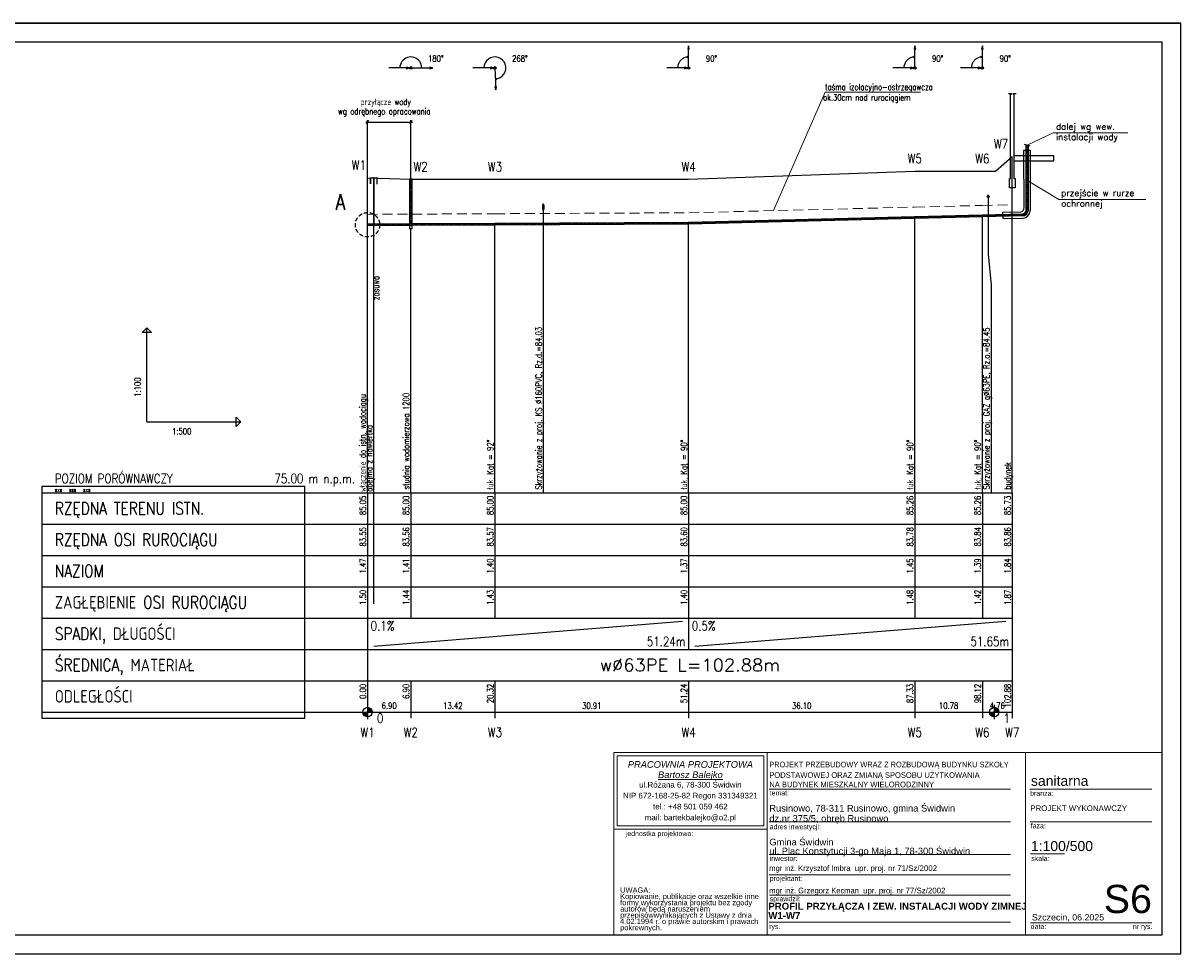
# Model space of a CAD drawing. Extents: x -2340 to 12549, y -755 to 9303.
# Tile 1 of 8: x -121 to 3574, y -755 to 2215. Entities that reach past the tile are written whole.
import ezdxf
from ezdxf.enums import TextEntityAlignment as Align

# ---------------------------------------------------------------- set-up
doc = ezdxf.new("R2010")
doc.units = 0
doc.header["$LTSCALE"] = 0.1
doc.header["$MEASUREMENT"] = 0
for name, pattern in [('CENTER', [50.8, 31.75, -6.35, 6.35, -6.35]), ('DASHED2', [9.525, 6.35, -3.175]), ('HIDDEN', [9.525, 6.35, -3.175])]:
    doc.linetypes.add(name, pattern=pattern)
doc.layers.get('0').update_dxf_attribs({"linetype": 'CONTINUOUS'})
for name, color, linetype in [('_TABELA', 7, 'CONTINUOUS'), ('BUDYNKI', 7, 'CONTINUOUS'), ('LICZBY', 7, 'CONTINUOUS'), ('LINIE_ODN', 7, 'CONTINUOUS'), ('LINIE_OPISOWE', 7, 'CONTINUOUS'), ('LINIE_TABELI', 7, 'CONTINUOUS'), ('ODCINKI', 2, 'CONTINUOUS'), ('OPIS_KOL', 1, 'CONTINUOUS'), ('OPIS_PZ', 7, 'CONTINUOUS'), ('OSIE', 7, 'CENTER'), ('TER_ISTN', 8, 'CONTINUOUS'), ('UZBR_PODZ', 7, 'CONTINUOUS'), ('WEZLY', 2, 'CONTINUOUS'), ('WYMIARY', 7, 'CONTINUOUS')]:
    doc.layers.add(name, color=color, linetype=linetype)
for name, color, linetype, lineweight in [('ARCH TABELA_Nr_Pióra__1', 7, 'CONTINUOUS', 25), ('ARCH TABELA_Nr_Pióra__21', 7, 'CONTINUOUS', 9), ('ARCH TABELA_Nr_Pióra__7', 7, 'CONTINUOUS', 13)]:
    doc.layers.add(name, color=color, linetype=linetype, lineweight=lineweight)
doc.styles.add('GENERATED_STYLE_10', font='ariali.ttf')
doc.styles.add('GENERATED_STYLE_11', font='arialbd.ttf')
doc.styles.add('GENERATED_STYLE_7', font='txt')
doc.styles.add('GENERATED_STYLE_9', font='arial.ttf')
doc.styles.add('MtXpl_romans_shx', font='romans.shx', dxfattribs={"height": 0.2})
doc.styles.add('STYL1', font='SIMPLEX.SHX', dxfattribs={"width": 0.8})
doc.styles.add('STYL10', font='SIMPLEX.SHX', dxfattribs={"width": 0.8})
doc.styles.add('STYL13', font='SIMPLEX.SHX', dxfattribs={"width": 0.8})
doc.styles.add('STYL15', font='SIMPLEX.SHX', dxfattribs={"width": 0.8})
doc.styles.add('STYL18', font='SIMPLEX.SHX', dxfattribs={"width": 0.8})
doc.styles.add('STYL2', font='SIMPLEX.SHX', dxfattribs={"width": 0.8})
doc.styles.add('STYL28', font='SIMPLEX.SHX', dxfattribs={"width": 0.8})
doc.styles.add('STYL3', font='SIMPLEX.SHX', dxfattribs={"width": 0.8})
doc.styles.add('STYL4', font='SIMPLEX.SHX', dxfattribs={"width": 0.8})
doc.styles.add('STYL5', font='SIMPLEX.SHX', dxfattribs={"width": 0.8})
doc.styles.add('STYL6', font='SIMPLEX.SHX', dxfattribs={"width": 0.8})
doc.styles.add('STYL7', font='SIMPLEX.SHX', dxfattribs={"width": 0.8})
doc.styles.add('STYL8', font='SIMPLEX.SHX', dxfattribs={"width": 0.8})

msp = doc.modelspace()

# ---------------------------------------------------------------- linework, layer by layer
for p, q in [((3073.35789, 1625.88032), (3072.96986, 1809.95838)), ((3072.96986, 1809.95838), (3092.96986, 1809.95838)), ((3092.96986, 1809.95838), (3092.46986, 1615.94321)), ((3006.14798, 1612.12288), (3063.4451, 1612.9746)), ((3006.50924, 1592.24593), (3006.14798, 1612.12288)), ((3006.50924, 1592.24593), (3070.26322, 1593.19362))]:
    msp.add_line(p, q)
at = {"layer": '_TABELA', "color": 7}
msp.add_lwpolyline([(-626.11834, 2215.29995), (3573.88166, 2215.29995), (-626.11834, 2215.29995), (-626.11834, -754.70005), (3573.88166, -754.70005), (3573.88166, 2215.29995)], dxfattribs=at)
msp.add_lwpolyline([(3513.88166, 2154.29995), (-376.11834, 2154.29995), (-376.11834, -693.70005), (3513.88166, -693.70005)], close=True, dxfattribs=at)
at = {"layer": 'ARCH TABELA_Nr_Pióra__21', "linetype": 'Continuous'}
for p, q in [((1763.88166, -112.58303), (2253.24337, -112.58303)), ((1763.88166, -693.70005), (1763.88166, -112.58303)), ((1763.88166, -112.58303), (3513.88166, -112.58303)), ((1774.51996, -346.62558), (1774.51996, -123.22133)), ((1774.51996, -123.22133), (2242.60507, -123.22133)), ((2242.60507, -346.62558), (2242.60507, -123.22133)), ((2253.24337, -112.58303), (2253.24337, -693.70005)), ((2253.24337, -357.26388), (2253.24337, -112.58303)), ((3077.71145, -112.58303), (3077.71145, -693.70005)), ((3513.88166, -112.58303), (3513.88166, -693.70005)), ((2253.24337, -693.70005), (2253.24337, -152.58303)), ((2260.46677, -229.58303), (3030.44732, -229.58303)), ((3091.64331, -229.58303), (3481.57799, -229.58303)), ((1763.88166, -357.26388), (2253.24337, -357.26388)), ((1774.51996, -346.62558), (2242.60507, -346.62558)), ((2260.46677, -333.58303), (3030.44732, -333.58303)), ((3093.38799, -333.58303), (3481.57799, -333.58303)), ((2260.46677, -437.58303), (3030.44732, -437.58303)), ((3094.56884, -435.84898), (3202.53161, -435.84898)), ((2260.46677, -502.43982), (3030.44732, -502.43982)), ((2261.53592, -567.2966), (3030.44732, -567.2966)), ((2260.46677, -653.70005), (3030.44732, -653.70005)), ((3094.56884, -655.45935), (3322.74769, -655.45935)), ((3322.74769, -655.45935), (3481.57799, -655.45935)), ((1763.88166, -693.70005), (2253.24337, -693.70005)), ((3513.88166, -693.70005), (2253.24337, -693.70005))]:
    msp.add_line(p, q, dxfattribs=at)
at = {"layer": 'BUDYNKI'}
msp.add_lwpolyline([(3048.31097, 1989.98342), (3037.60097, 1989.98342), (3041.17097, 1989.98342), (3041.17097, 1719.98342), (3044.74097, 1719.98342), (3044.74097, 1689.98342), (3035.81097, 1689.98342), (3035.81097, 1689.98342), (3026.88097, 1689.98342), (3026.88097, 1719.98342), (3030.46097, 1719.98342), (3030.46097, 1989.98342), (3034.03097, 1989.98342), (3023.31097, 1989.98342)], dxfattribs=at)
at = {"layer": 'LICZBY'}
for p, q in [((978.20097, 39.48342), (978.20097, -5.51658)), ((2978.20097, 39.48342), (2978.20097, -5.51658)), ((955.70097, 16.98342), (1000.70097, 16.98342)), ((963.24097, 15.93342), (993.16097, 18.03342)), ((963.35097, 14.89342), (993.05097, 19.07342)), ((963.53097, 13.86342), (992.87097, 20.10342)), ((963.78097, 12.85342), (992.62097, 21.11342)), ((964.10097, 11.85342), (992.30097, 22.11342)), ((964.50097, 10.88342), (991.90097, 23.08342)), ((964.96097, 9.94342), (991.44097, 24.02342)), ((965.48097, 9.03342), (990.92097, 24.93342)), ((966.06097, 8.16342), (990.34097, 25.80342)), ((966.71097, 7.34342), (989.69097, 26.62342)), ((967.41097, 6.56342), (988.99097, 27.40342)), ((968.16097, 5.83342), (988.24097, 28.13342)), ((968.97097, 5.16342), (987.43097, 28.80342)), ((969.81097, 4.54342), (986.59097, 29.42342)), ((970.70097, 3.99342), (985.70097, 29.97342)), ((971.62097, 3.50342), (984.78097, 30.46342)), ((972.58097, 3.07342), (983.82097, 30.89342)), ((973.56097, 2.71342), (982.84097, 31.25342)), ((974.57097, 2.43342), (981.83097, 31.53342)), ((975.60097, 2.21342), (980.80097, 31.75342)), ((976.63097, 2.06342), (979.77097, 31.90342)), ((977.68097, 1.99342), (978.72097, 31.97342)), ((2955.70097, 16.98342), (3000.70097, 16.98342)), ((2963.24097, 15.93342), (2993.16097, 18.03342)), ((2963.35097, 14.89342), (2993.05097, 19.07342)), ((2963.53097, 13.86342), (2992.87097, 20.10342)), ((2963.78097, 12.85342), (2992.62097, 21.11342)), ((2964.10097, 11.85342), (2992.30097, 22.11342)), ((2964.50097, 10.88342), (2991.90097, 23.08342)), ((2964.96097, 9.94342), (2991.44097, 24.02342)), ((2965.48097, 9.03342), (2990.92097, 24.93342)), ((2966.06097, 8.16342), (2990.34097, 25.80342)), ((2966.71097, 7.34342), (2989.69097, 26.62342)), ((2967.41097, 6.56342), (2988.99097, 27.40342)), ((2968.16097, 5.83342), (2988.24097, 28.13342)), ((2968.97097, 5.16342), (2987.43097, 28.80342)), ((2969.81097, 4.54342), (2986.59097, 29.42342)), ((2970.70097, 3.99342), (2985.70097, 29.97342)), ((2971.62097, 3.50342), (2984.78097, 30.46342)), ((2972.58097, 3.07342), (2983.82097, 30.89342)), ((2973.56097, 2.71342), (2982.84097, 31.25342)), ((2974.57097, 2.43342), (2981.83097, 31.53342)), ((2975.60097, 2.21342), (2980.80097, 31.75342)), ((2976.63097, 2.06342), (2979.77097, 31.90342)), ((2977.68097, 1.99342), (2978.72097, 31.97342))]:
    msp.add_line(p, q, dxfattribs=at)
for centre in [(978.20097, 16.98342), (2978.20097, 16.98342)]:
    msp.add_circle(centre, 15, dxfattribs=at)
at = {"layer": 'LINIE_ODN'}
for p, q in [((2002.90097, 2072.47556), (2002.45097, 2142.47556)), ((2724.84097, 2072.47556), (2725.23097, 2142.47556)), ((2940.53097, 2072.47556), (2940.33097, 2142.47556)), ((1116.30097, 2072.47556), (1046.30097, 2072.47556)), ((1116.30097, 2072.47556), (1186.30097, 2072.47556)), ((1384.66097, 2072.47556), (1314.66097, 2072.47556)), ((1384.66097, 2072.47556), (1387.29097, 2002.52556)), ((2002.90097, 2072.47556), (1932.90097, 2072.47556)), ((2724.84097, 2072.47556), (2654.84097, 2072.47556)), ((2940.53097, 2072.47556), (2870.53097, 2072.47556)), ((274.20097, 942.90556), (274.20097, 1242.90556)), ((274.20097, 942.90556), (574.20097, 942.90556))]:
    msp.add_line(p, q, dxfattribs=at)
for points in [[(1151.30097, 2072.47556), (1150.87097, 2077.94556), (1149.59097, 2083.28556), (1147.49097, 2088.36556), (1144.62097, 2093.04556), (1141.05097, 2097.22556), (1136.87097, 2100.79556), (1132.19097, 2103.65556), (1127.12097, 2105.76556), (1121.78097, 2107.04556), (1116.30097, 2107.47556), (1110.83097, 2107.04556), (1105.48097, 2105.76556), (1100.41097, 2103.66556), (1095.73097, 2100.79556), (1091.55097, 2097.22556), (1087.98097, 2093.04556), (1085.11097, 2088.36556), (1083.01097, 2083.29556), (1081.73097, 2077.95556), (1081.30097, 2072.47556)], [(1385.97097, 2037.49556), (1394.04097, 2038.75556), (1401.59097, 2041.84556), (1408.23097, 2046.60556), (1413.58097, 2052.76556), (1417.36097, 2059.99556), (1419.36097, 2067.91556), (1419.47097, 2076.07556), (1417.69097, 2084.03556), (1414.11097, 2091.37556), (1408.94097, 2097.68556), (1402.44097, 2102.62556), (1394.97097, 2105.92556), (1386.94097, 2107.40556), (1378.79097, 2106.98556), (1370.96097, 2104.68556), (1363.87097, 2100.63556), (1357.91097, 2095.05556), (1353.41097, 2088.24556), (1350.61097, 2080.58556), (1349.66097, 2072.47556)], [(2002.68097, 2107.47556), (1999.94097, 2107.34556), (1997.23097, 2107.01556), (1994.55097, 2106.46556), (1991.92097, 2105.70556), (1989.35097, 2104.74556), (1986.87097, 2103.58556), (1984.49097, 2102.24556), (1982.22097, 2100.71556), (1980.08097, 2099.00556), (1978.07097, 2097.14556), (1976.22097, 2095.12556), (1974.53097, 2092.97556), (1973.02097, 2090.69556), (1971.69097, 2088.30556), (1970.54097, 2085.81556), (1969.60097, 2083.24556), (1968.86097, 2080.61556), (1968.33097, 2077.92556), (1968.01097, 2075.20556), (1967.90097, 2072.47556)], [(2725.03097, 2107.47556), (2722.28097, 2107.38556), (2719.54097, 2107.07556), (2716.83097, 2106.54556), (2714.17097, 2105.80556), (2711.58097, 2104.86556), (2709.07097, 2103.72556), (2706.66097, 2102.38556), (2704.36097, 2100.85556), (2702.19097, 2099.15556), (2700.16097, 2097.29556), (2698.28097, 2095.27556), (2696.57097, 2093.11556), (2695.03097, 2090.82556), (2693.68097, 2088.41556), (2692.52097, 2085.91556), (2691.56097, 2083.32556), (2690.81097, 2080.67556), (2690.27097, 2077.96556), (2689.95097, 2075.23556), (2689.84097, 2072.47556)], [(2940.43097, 2107.47556), (2937.69097, 2107.35556), (2934.96097, 2107.02556), (2932.27097, 2106.48556), (2929.64097, 2105.73556), (2927.07097, 2104.78556), (2924.58097, 2103.62556), (2922.19097, 2102.28556), (2919.91097, 2100.75556), (2917.76097, 2099.05556), (2915.74097, 2097.18556), (2913.88097, 2095.17556), (2912.19097, 2093.01556), (2910.67097, 2090.73556), (2909.33097, 2088.33556), (2908.18097, 2085.84556), (2907.24097, 2083.27556), (2906.49097, 2080.63556), (2905.96097, 2077.94556), (2905.64097, 2075.21556), (2905.53097, 2072.47556)], [(3035.81097, 716.98342), (3035.81097, 1789.98342)], [(978.20097, 716.98342), (978.20097, 1721.98342)], [(998.14486, 362.12587), (998.14486, 1722.12587)], [(2724.84097, 716.98342), (2724.84097, 1595.15342)], [(2940.53097, 716.98342), (2940.53097, 1600.54342)], [(1116.30097, 716.98342), (1116.30097, 1559.50342)], [(1384.66097, 716.98342), (1384.66097, 1574.01342)], [(2002.90097, 716.98342), (2002.90097, 1577.10342)]]:
    msp.add_lwpolyline(points, dxfattribs=at)
for points in [[(2002.68097, 2107.47556), (1997.84097, 2108.73556), (1997.86097, 2106.14556)], [(2002.45097, 2142.47556), (1999.93097, 2132.79556), (2005.10097, 2132.83556)], [(2725.03097, 2107.47556), (2720.21097, 2108.79556), (2720.20097, 2106.20556)], [(2725.23097, 2142.47556), (2722.59097, 2132.82556), (2727.76097, 2132.80556)], [(2940.43097, 2107.47556), (2935.59097, 2108.75556), (2935.60097, 2106.16556)], [(2940.33097, 2142.47556), (2937.77097, 2132.80556), (2942.94097, 2132.82556)], [(1112.30097, 2072.47556), (1102.64097, 2075.06556), (1102.64097, 2069.88556)], [(1186.30097, 2072.47556), (1176.64097, 2075.06556), (1176.64097, 2069.88556)], [(1380.66097, 2072.47556), (1371.00097, 2075.06556), (1371.00097, 2069.88556)], [(1998.90097, 2072.47556), (1989.24097, 2075.06556), (1989.24097, 2069.88556)], [(2720.84097, 2072.47556), (2711.18097, 2075.06556), (2711.18097, 2069.88556)], [(2936.53097, 2072.47556), (2926.87097, 2075.06556), (2926.87097, 2069.88556)], [(1385.97097, 2037.49556), (1390.85097, 2036.38556), (1390.75097, 2038.97556)], [(1387.29097, 2002.52556), (1389.51097, 2012.27556), (1384.34097, 2012.07556)], [(274.20097, 1242.90556), (289.20097, 1227.90556), (259.20097, 1227.90556)], [(574.20097, 942.90556), (559.20097, 927.90556), (559.20097, 957.90556)]]:
    msp.add_lwpolyline(points, close=True, dxfattribs=at)
for centre in [(1116.30097, 2072.47556), (1384.66097, 2072.47556), (2002.90097, 2072.47556), (2724.84097, 2072.47556), (2940.53097, 2072.47556)]:
    msp.add_circle(centre, 4, dxfattribs=at)
at = {"layer": 'LINIE_ODN', "linetype": 'HIDDEN', "ltscale": 20}
msp.add_circle((978.20097, 1571.98342), 38.91263, dxfattribs=at)
at = {"layer": 'LINIE_OPISOWE'}
msp.add_line((1539.19097, 1620.07342), (1539.19097, 716.98342), dxfattribs=at)
msp.add_lwpolyline([(2959.00097, 1662.47342), (2959.00097, 1479.38342), (2968.53097, 1379.38342), (2968.53097, 716.98342)], dxfattribs=at)
at = {"layer": 'LINIE_TABELI', "linetype": 'ByBlock', "lineweight": 0}
for p, q in [((2438.70119, 1995.35256), (2273.59107, 1617.02605)), ((2438.70119, 1995.35256), (2743.19425, 1995.35256)), ((3166.42361, 1865.77255), (3082.96986, 1826.18671)), ((3166.42361, 1865.77255), (3404.67919, 1865.77255)), ((3183.97868, 1652.5449), (3461.70331, 1652.34457))]:
    msp.add_line(p, q, dxfattribs=at)
at = {"layer": 'LINIE_TABELI'}
for p, q in [((972.92651, 1899.69077), (1121.44489, 1899.69077)), ((982.73318, 1904.22298), (973.66876, 1895.15856)), ((978.20097, 1721.98342), (978.20097, 1906.0014)), ((1120.83318, 1904.22298), (1111.76876, 1895.15856)), ((1116.30097, 1716.98342), (1116.30097, 1905.58288)), ((3073.67003, 1828.67206), (3092.35747, 1823.67792)), ((3168.07982, 1791.98342), (3041.17097, 1791.98342)), ((3041.17097, 1776.25578), (3168.07982, 1776.25578)), ((3168.07982, 1776.25578), (3168.07982, 1791.98342)), ((-61.79903, 716.98342), (978.20097, 716.98342)), ((978.20097, 716.98342), (3035.81097, 716.98342)), ((978.20097, 716.98342), (978.20097, 16.98342)), ((978.20097, 716.98342), (978.20097, 316.98342)), ((1116.30097, 716.98342), (1116.30097, 316.98342)), ((1384.66097, 716.98342), (1384.66097, 316.98342)), ((2002.90097, 716.98342), (2002.90097, 316.98342)), ((2724.84097, 716.98342), (2724.84097, 316.98342)), ((2940.53097, 716.98342), (2940.53097, 316.98342)), ((3035.81097, 716.98342), (3035.81097, 16.98342)), ((3035.81097, 716.98342), (3035.81097, 316.98342)), ((-61.79903, 616.98342), (978.20097, 616.98342)), ((978.20097, 616.98342), (3035.81097, 616.98342)), ((-61.79903, 516.98342), (978.20097, 516.98342)), ((978.20097, 516.98342), (3035.81097, 516.98342)), ((-61.79903, 416.98342), (978.20097, 416.98342)), ((978.20097, 416.98342), (3035.81097, 416.98342)), ((-61.79903, 316.98342), (978.20097, 316.98342)), ((978.20097, 316.98342), (3035.81097, 316.98342)), ((978.20097, 316.98342), (978.20097, 216.98342)), ((998.20097, 226.98342), (1982.90097, 306.98342)), ((2002.90097, 316.98342), (2002.90097, 216.98342)), ((2002.90097, 316.98342), (2002.90097, 216.98342)), ((2022.90097, 226.98342), (3015.81097, 306.98342)), ((3035.81097, 316.98342), (3035.81097, 216.98342)), ((-61.79903, 216.98342), (978.20097, 216.98342)), ((978.20097, 216.98342), (3035.81097, 216.98342)), ((3035.81097, 216.98342), (3035.81097, 116.98342)), ((-61.79903, 116.98342), (978.20097, 116.98342)), ((978.20097, 116.98342), (3035.81097, 116.98342)), ((978.20097, 116.98342), (978.20097, -3.01658)), ((1116.30097, 116.98342), (1116.30097, -3.01658)), ((1384.66097, 116.98342), (1384.66097, -3.01658)), ((2002.90097, 116.98342), (2002.90097, -3.01658)), ((2724.84097, 116.98342), (2724.84097, -3.01658)), ((2940.53097, 116.98342), (2940.53097, -3.01658)), ((3035.81097, 116.98342), (3035.81097, -3.01658)), ((-61.79903, 16.98342), (978.20097, 16.98342)), ((978.20097, 16.98342), (3035.81097, 16.98342))]:
    msp.add_line(p, q, dxfattribs=at)
at = {"layer": 'LINIE_TABELI', "linetype": 'ByBlock', "lineweight": 0}
msp.add_lwpolyline([(3087.72341, 1710.78722), (3183.97868, 1652.5449)], dxfattribs=at)
at = {"layer": 'LINIE_TABELI'}
msp.add_lwpolyline([(-61.79903, -3.01658), (778.20097, -3.01658), (778.20097, 736.98342), (-61.79903, 736.98342)], close=True, dxfattribs=at)
for centre, radius, start, end in [((3060.93391, 1625.16326), 12.44466, 281.64158482, 3.30320395), ((3068.58629, 1618.84003), 15.10454, 274.61981007, 342.22598072), ((3068.22503, 1617.39629), 24.28833, 274.81370743, 356.57015792)]:
    msp.add_arc(centre, radius, start, end, dxfattribs=at)
at = {"layer": 'ODCINKI', "color": 5}
for p, q in [((3079.81355, 1615.24832), (3079.88313, 1827.01163)), ((3086.10422, 1825.34907), (3086.10422, 1616.63098)), ((2003.53097, 1580.27342), (2724.21097, 1598.29342)), ((2724.21097, 1591.99342), (2003.53097, 1573.97342)), ((2725.47097, 1598.32342), (2939.90097, 1603.68342)), ((2939.90097, 1597.38342), (2725.47097, 1592.02342)), ((2939.90097, 1603.68342), (2939.90097, 1597.38342)), ((2941.16097, 1603.71342), (3069.80287, 1606.93456)), ((2941.16097, 1603.71342), (2941.16097, 1597.41342)), ((3069.80287, 1600.63456), (2941.16097, 1597.41342)), ((978.20097, 1575.13342), (1112.05097, 1575.80342)), ((1112.05097, 1569.50342), (978.20097, 1568.83342)), ((1112.05097, 1575.80342), (1112.05097, 1569.50342)), ((1120.55097, 1575.84342), (1384.03097, 1577.16342)), ((1120.55097, 1575.84342), (1120.55097, 1569.54342)), ((1384.03097, 1570.86342), (1120.55097, 1569.54342)), ((1384.03097, 1577.16342), (1384.03097, 1570.86342)), ((1385.29097, 1577.17342), (2002.27097, 1580.25342)), ((1385.29097, 1577.17342), (1385.29097, 1570.87342)), ((2002.27097, 1573.95342), (1385.29097, 1570.87342)), ((2002.27097, 1580.25342), (2002.27097, 1573.95342)), ((2003.53097, 1580.27342), (2003.53097, 1573.97342))]:
    msp.add_line(p, q, dxfattribs=at)
at = {"layer": 'ODCINKI'}
for p, q in [((2724.21097, 1598.29342), (2724.21097, 1591.99342)), ((2725.47097, 1598.32342), (2725.47097, 1592.02342)), ((3035.81097, 1606.08342), (3035.81097, 1599.78342)), ((978.20097, 1575.13342), (978.20097, 1568.83342)), ((996.60097, 1573.69353), (996.60097, 1570.49353)), ((999.80097, 1573.67353), (999.80097, 1570.47353))]:
    msp.add_line(p, q, dxfattribs=at)
at = {"layer": 'ODCINKI', "color": 5}
msp.add_lwpolyline([(987.14486, 1722.12587), (1009.14486, 1722.12587)], dxfattribs=at)
for points in [[(987.14486, 1702.12587), (988.14486, 1702.12587), (988.14486, 1722.12587), (987.14486, 1722.12587)], [(997.25709, 1572.13965), (999.25709, 1572.13965), (999.14486, 1722.12587), (997.14486, 1722.12587)], [(1008.14486, 1702.12587), (1009.14486, 1702.12587), (1009.14486, 1722.12587), (1008.14486, 1722.12587)]]:
    msp.add_lwpolyline(points, close=True, dxfattribs=at)
for centre, radius, start, end in [((3068.6691, 1618.72975), 11.67558, 269.68645717, 342.65165741), ((3069.39934, 1617.34197), 16.72, 271.59318045, 357.56286534)]:
    msp.add_arc(centre, radius, start, end, dxfattribs=at)
at = {"layer": 'OSIE'}
for p, q in [((3082.96986, 1614.22916), (3082.96986, 1826.18671)), ((1116.30097, 1569.52342), (1116.30097, 1716.98342)), ((2959.00097, 1657.74342), (2959.00097, 1667.19342)), ((1536.79097, 1628.07342), (1541.59097, 1628.07342)), ((1539.19097, 1616.07342), (1539.19097, 1640.07342)), ((2954.28097, 1662.47342), (2963.73097, 1662.47342)), ((2003.53097, 1577.12342), (2724.21097, 1595.14342)), ((2725.47097, 1595.17342), (2939.90097, 1600.53342)), ((2941.16097, 1600.56342), (3069.80287, 1603.78456)), ((978.20097, 1571.98342), (1112.05097, 1572.65342)), ((1120.55097, 1572.69342), (1384.03097, 1574.01342)), ((1385.29097, 1574.02342), (2002.27097, 1577.10342))]:
    msp.add_line(p, q, dxfattribs=at)
at = {"layer": 'OSIE', "linetype": 'DASHED2', "lineweight": 0, "ltscale": 50}
for p, q in [((2003.53097, 1610.27342), (2724.21097, 1628.29342)), ((2725.47097, 1628.32342), (2939.90097, 1633.68342)), ((2941.16097, 1633.71342), (3035.81097, 1636.08342)), ((978.20097, 1605.13342), (1112.05097, 1605.80342)), ((1120.55097, 1605.84342), (1384.03097, 1607.16342)), ((1385.29097, 1607.17342), (2002.27097, 1610.25342))]:
    msp.add_line(p, q, dxfattribs=at)
at = {"layer": 'TER_ISTN'}
msp.add_lwpolyline([(978.20097, 1721.98342), (1116.30097, 1716.98342), (1384.66097, 1716.98342), (2002.90097, 1716.98342), (2724.84097, 1742.98342), (2940.53097, 1742.98342), (2982.13097, 1742.98342), (3035.81097, 1789.98342)], dxfattribs=at)
at = {"layer": 'UZBR_PODZ'}
msp.add_circle((2959.00097, 1662.47342), 3.15, dxfattribs=at)
msp.add_ellipse((1539.19097, 1628.07342), major_axis=(0, -8), ratio=0.2, dxfattribs=at)
at = {"layer": 'WEZLY'}
for p, q in [((2724.21097, 1598.29342), (2724.21097, 1591.99342)), ((2725.47097, 1592.02342), (2725.47097, 1598.32342))]:
    msp.add_line(p, q, dxfattribs=at)
at = {"layer": 'WEZLY', "color": 5}
for p, q in [((2939.90097, 1603.68342), (2939.90097, 1597.38342)), ((2941.16097, 1597.41342), (2941.16097, 1603.71342)), ((1384.03097, 1577.16342), (1384.03097, 1570.86342)), ((1385.29097, 1570.87342), (1385.29097, 1577.17342)), ((2002.27097, 1580.25342), (2002.27097, 1573.95342)), ((2003.53097, 1573.97342), (2003.53097, 1580.27342))]:
    msp.add_line(p, q, dxfattribs=at)
for points in [[(1112.05097, 1716.98342), (1120.55097, 1716.98342), (1120.55097, 1716.98342), (1112.05097, 1716.98342)], [(1112.05097, 1559.50342), (1120.55097, 1559.50342), (1120.55097, 1716.98342), (1112.05097, 1716.98342)], [(1112.47097, 1559.50342), (1120.12097, 1559.50342), (1120.12097, 1716.98342), (1112.47097, 1716.98342)], [(1112.05097, 1559.50342), (1120.55097, 1559.50342), (1120.55097, 1569.50342), (1112.05097, 1569.50342)]]:
    msp.add_lwpolyline(points, close=True, dxfattribs=at)
at = {"layer": 'WEZLY'}
for points in [[(2724.21097, 1598.29342), (2724.84097, 1598.30342), (2725.47097, 1598.32342)], [(2724.21097, 1591.99342), (2724.84097, 1592.00342), (2725.47097, 1592.02342)]]:
    msp.add_lwpolyline(points, dxfattribs=at)
at = {"layer": 'WEZLY', "color": 5}
for points in [[(2939.90097, 1603.68342), (2940.53097, 1603.69342), (2941.16097, 1603.71342)], [(2939.90097, 1597.38342), (2940.53097, 1597.39342), (2941.16097, 1597.41342)], [(1384.03097, 1577.16342), (1384.66097, 1577.16342), (1385.29097, 1577.17342)], [(1384.03097, 1570.86342), (1384.66097, 1570.86342), (1385.29097, 1570.87342)], [(2002.27097, 1580.25342), (2002.90097, 1580.25342), (2003.53097, 1580.27342)], [(2002.27097, 1573.95342), (2002.90097, 1573.95342), (2003.53097, 1573.97342)]]:
    msp.add_lwpolyline(points, dxfattribs=at)
at = {"layer": 'WEZLY'}
msp.add_lwpolyline([(996.60097, 1570.48353), (996.60097, 1573.68353), (999.80097, 1570.48353), (999.80097, 1573.68353)], close=True, dxfattribs=at)

# ---------------------------------------------------------------- texts
at = {"layer": 'ARCH TABELA_Nr_Pióra__1', "color": 7, "linetype": 'Continuous', "style": 'GENERATED_STYLE_7', "width": 0.9}
msp.add_text('PROJEKT PRZEBUDOWY WRAZ Z ROZBUDOWĄ BUDYNKU SZKOŁY', height=18, dxfattribs=at).set_placement((2260.46677, -159.61124))
at = {"layer": 'ARCH TABELA_Nr_Pióra__1', "color": 7, "linetype": 'Continuous', "style": 'GENERATED_STYLE_7'}
for s, p in [('PODSTAWOWEJ ORAZ ZMIANĄ SPOSOBU UŻYTKOWANIA', (2260.46677, -193.09635)), ('NA BUDYNEK MIESZKALNY WIELORODZINNY', (2260.46677, -223.15935))]:
    msp.add_text(s, height=18, dxfattribs=at).set_placement(p)
at = {"layer": 'ARCH TABELA_Nr_Pióra__1', "linetype": 'Continuous', "char_height": 22, "attachment_point": 1, "style": 'GENERATED_STYLE_11'}
for s, insert in [('PROFIL PRZYŁĄCZA I ZEW. INSTALACJI WODY ZIMNEJ', (2257.31222, -591.67027)), ('W1-W7', (2257.31222, -621.37255))]:
    msp.add_mtext(s, dxfattribs=dict(at, insert=insert))
at = {"layer": 'ARCH TABELA_Nr_Pióra__21', "linetype": 'Continuous', "insert": (2260.46677, -443.71069), "char_height": 21.2765961, "attachment_point": 7, "line_spacing_factor": 0.807442, "style": 'GENERATED_STYLE_9'}
msp.add_mtext('{Gmina Świdwin\\Pul. Plac Konstytucji 3-go Maja 1, 78-300 Świdwin}', dxfattribs=at)
at = {"layer": 'ARCH TABELA_Nr_Pióra__7', "linetype": 'Continuous'}
for s, insert, char_height, attachment_point, line_spacing_factor, style in [('{PRACOWNIA PROJEKTOWA\\P\\LBartosz Balejko}', (2008.56252, -139.71371), 21.2765982, 2, 0.926719, 'GENERATED_STYLE_10'), ('{Rusinowo, 78-311 Rusinowo, gmina Świdwin \\Pdz.nr 375/5, obręb Rusinowo}', (2260.46677, -339.71069), 21.2765961, 7, 0.918867, 'GENERATED_STYLE_9'), ('PROJEKT WYKONAWCZY', (3093.38799, -281.12579), 18, 1, 0.923713, 'GENERATED_STYLE_9')]:
    msp.add_mtext(s, dxfattribs=dict(at, insert=insert, char_height=char_height, attachment_point=attachment_point, line_spacing_factor=line_spacing_factor, style=style))
at = {"layer": 'ARCH TABELA_Nr_Pióra__7', "linetype": 'Continuous', "style": 'GENERATED_STYLE_9'}
for s, insert, char_height, width, attachment_point, line_spacing_factor in [('{ul.Różana 6, 78-300 Świdwin\\PNIP 672-168-25-82 Regon 331349321\\Ptel.: +48 501 059 462\\Pmail: bartekbalejko@o2.pl}', (2008.56252, -205.90929), 18.0851735, 468.0851064, 2, 1.156383), ('{UWAGA:\\PKopiowanie, publikacje oraz wszelkie inne formy wykorzystania projektu bez zgody autorów będą naruszeniem przepisówwynikających z Ustawy z dnia 4.02.1994 r. o prawie autorskim i prawach pokrewnych.}', (1784.39213, -542.72569), 17.0212766, 448.3407782, 1, 0.703415)]:
    msp.add_mtext(s, dxfattribs=dict(at, insert=insert, char_height=char_height, width=width, attachment_point=attachment_point, line_spacing_factor=line_spacing_factor))
for s, insert, char_height, attachment_point in [('sanitarna', (3095.51033, -186.61537), 31.915957, 1), ('{temat:}', (2261.53592, -233.23057), 15.957979, 1), ('{branża:}', (3092.82416, -234.45762), 15.957979, 1), ('{jednostka projektowa:}', (1802.17422, -362.72592), 15.9579787, 1), ('{adres inwestycji:}', (2261.53592, -341.19629), 15.9579787, 1), ('{faza:}', (3094.56884, -338.08735), 15.957979, 1), ('1:100/500', (3095.2996, -394.72444), 31.915959, 1), ('{inwestor:}', (2261.53592, -442.08735), 15.9579714, 1), ('{skala:}', (3096.3348, -442.27763), 15.957979, 1), ('{projektant:}', (2261.53592, -506.08735), 15.9579787, 1), ('S6', (3481.57799, -534.60178), 90, 3), ('{sprawdził:}', (2261.74975, -570.94414), 15.9579787, 1), ('Szczecin, 06.2025', (3098.43586, -627.96566), 20.2127554, 1), ('{rys.}', (2259.74337, -659.41507), 15.957979, 1), ('{data:}', (3094.70714, -659.41507), 15.957979, 1), ('{nr rys.}', (3420.78393, -659.10689), 15.957979, 1)]:
    msp.add_mtext(s, dxfattribs=dict(at, insert=insert, char_height=char_height, attachment_point=attachment_point))
at = {"layer": 'ARCH TABELA_Nr_Pióra__7', "color": 0, "linetype": 'Continuous', "char_height": 18, "attachment_point": 1, "style": 'GENERATED_STYLE_7'}
for s, insert, width in [('mgr inż. Krzysztof Imbra  \\fArial|b0|i0|c238;upr. proj. nr 71/Sz/2002', (2260.24337, -472.25046), 759.0746624), ('mgr inż. Grzegorz Kecman  \\fArial|b0|i0|c238;upr. proj. nr 77/Sz/2002', (2260.24337, -543.68359), 737.160071)]:
    msp.add_mtext(s, dxfattribs=dict(at, insert=insert, width=width))
at = {"layer": 'LICZBY', "width": 0.8}
for s, height, style, p in [('180%%D', 20, 'STYL28', (1171.30097, 2092.47556)), ('268%%D', 20, 'STYL28', (1439.66097, 2092.47556)), ('90%%D', 20, 'STYL28', (2057.90097, 2092.47556)), ('90%%D', 20, 'STYL28', (2779.84097, 2092.47556)), ('90%%D', 20, 'STYL28', (2995.53097, 2092.47556)), ('POZIOM PORÓWNAWCZY', 30, 'STYL10', (-19.79903, 746.98342)), ('xxx   xxx   xxx', 12, 'STYL3', (-19.79903, 719.98342)), ('0.1%', 30, 'STYL4', (988.20097, 276.98342)), ('0.5%', 30, 'STYL4', (2012.90097, 276.98342)), ('0', 30, 'STYL7', (1008.20097, -18.01658)), ('1', 30, 'STYL7', (3008.20097, -18.01658))]:
    msp.add_text(s, height=height, dxfattribs=dict(at, style=style)).set_placement(p)
at = {"layer": 'LICZBY', "lineweight": 0, "style": 'MtXpl_romans_shx', "width": 0.8}
for s, p in [('taśma izolacyjno-ostrzegawcza', (2438.0607, 2001.65973)), ('przyłącze wody', (956.34293, 1954.13485)), (' ok.30cm nad rurociągiem', (2421.11713, 1968.12269)), ('wg odrębnego opracowania', (884.10865, 1923.77552))]:
    msp.add_text(s, height=20, dxfattribs=at).set_placement(p)
at = {"layer": 'LICZBY', "width": 0.8}
for s, height, style, p in [('W7', 30, 'STYL13', (2999.99707, 1814.98342)), ('W1', 30, 'STYL13', (950.35508, 1746.98342)), ('W5', 30, 'STYL13', (2724.84097, 1767.98342)), ('W6', 30, 'STYL13', (2940.53097, 1767.98342)), ('W2', 30, 'STYL13', (1147.85965, 1741.98342)), ('W3', 30, 'STYL13', (1384.66097, 1741.98342)), ('W4', 30, 'STYL13', (2002.90097, 1741.98342)), ('6.90', 20, 'STYL6', (1047.25097, 26.98342)), ('13.42', 20, 'STYL6', (1250.48097, 26.98342)), ('30.91', 20, 'STYL6', (1693.78097, 26.98342)), ('36.10', 20, 'STYL6', (2363.87097, 26.98342)), ('10.78', 20, 'STYL6', (2832.68097, 26.98342)), ('4.76', 20, 'STYL6', (2988.17097, 26.98342)), ('W1', 30, 'STYL13', (978.20097, -63.01658)), ('W2', 30, 'STYL13', (1116.30097, -63.01658)), ('W3', 30, 'STYL13', (1384.66097, -63.01658)), ('W4', 30, 'STYL13', (2002.90097, -63.01658)), ('W5', 30, 'STYL13', (2724.84097, -63.01658)), ('W6', 30, 'STYL13', (2940.53097, -63.01658)), ('W7', 30, 'STYL13', (3035.81097, -63.01658))]:
    msp.add_text(s, height=height, dxfattribs=dict(at, style=style)).set_placement(p, align=Align.CENTER)
at = {"layer": 'LICZBY', "style": 'STYL2', "width": 0.8}
for s, p in [('85.05', (973.20097, 706.98342)), ('85.00', (1111.30097, 706.98342)), ('85.00', (1379.66097, 706.98342)), ('85.00', (1997.90097, 706.98342)), ('85.26', (2719.84097, 706.98342)), ('85.26', (2935.53097, 706.98342)), ('85.73', (3030.81097, 706.98342)), ('83.55', (973.20097, 606.98342)), ('83.56', (1111.30097, 606.98342)), ('83.57', (1379.66097, 606.98342)), ('83.60', (1997.90097, 606.98342)), ('83.78', (2719.84097, 606.98342)), ('83.84', (2935.53097, 606.98342)), ('83.86', (3030.81097, 606.98342)), ('1.47', (973.20097, 506.98342)), ('1.41', (1111.30097, 506.98342)), ('1.40', (1379.66097, 506.98342)), ('1.37', (1997.90097, 506.98342)), ('1.45', (2719.84097, 506.98342)), ('1.39', (2935.53097, 506.98342)), ('1.84', (3030.81097, 506.98342)), ('1.50', (973.20097, 406.98342)), ('1.44', (1111.30097, 406.98342)), ('1.43', (1379.66097, 406.98342)), ('1.40', (1997.90097, 406.98342)), ('1.48', (2719.84097, 406.98342)), ('1.42', (2935.53097, 406.98342)), ('1.87', (3030.81097, 406.98342)), ('0.00', (973.20097, 106.98342)), ('6.90', (1111.30097, 106.98342)), ('20.32', (1379.66097, 106.98342)), ('51.24', (1997.90097, 106.98342)), ('87.33', (2719.84097, 106.98342)), ('98.12', (2935.53097, 106.98342)), ('102.88', (3030.81097, 106.98342))]:
    msp.add_text(s, height=20, rotation=90, dxfattribs=at).set_placement(p, align=Align.RIGHT)
at = {"layer": 'LICZBY', "style": 'STYL4', "width": 0.8}
for s, p in [('51.24m', (1992.90097, 226.98342)), ('51.65m', (3025.81097, 226.98342))]:
    msp.add_text(s, height=30, dxfattribs=at).set_placement(p, align=Align.RIGHT)
at = {"layer": 'LICZBY', "style": 'STYL5', "width": 0.972347}
msp.add_text('w%%C63PE L=102.88m', height=40, dxfattribs=at).set_placement((1719.01097, 146.98342), (2295.01097, 146.98342), align=Align.FIT)
at = {"layer": 'LICZBY', "lineweight": 0, "char_height": 20, "attachment_point": 1, "style": 'MtXpl_romans_shx'}
for s, width, insert in [('\\Fromans|c238;dalej wg wew.\\Pinstalacji wody ', 659.7707484, (3175.61334, 1895.50599)), ('{\\Fromans|c238;przejście w rurze ochronnej }', 305.5402501, (3192.08467, 1683.33187))]:
    msp.add_mtext_dynamic_manual_height_columns(s, width=width, gutter_width=1, heights=[0], dxfattribs=dict(at, insert=insert))
at = {"layer": 'LINIE_TABELI', "style": 'STYL10', "width": 0.8}
msp.add_text('75.00 m n.p.m.', height=30, dxfattribs=at).set_placement((938.20097, 746.98342), align=Align.RIGHT)
at = {"layer": 'LINIE_TABELI', "style": 'STYL1', "width": 0.8}
for s, p in [('RZĘDNA TERENU ISTN.', (-19.79903, 646.98342)), ('RZĘDNA OSI RUROCIĄGU', (-19.79903, 546.98342)), ('NAZIOM', (-19.79903, 446.98342)), ('ZAGŁĘBIENIE OSI RUROCIĄGU', (-19.79903, 346.98342)), ('SPADKI, DŁUGOŚCI', (-19.79903, 246.98342)), ('ŚREDNICA, MATERIAŁ', (-19.79903, 146.98342)), ('ODLEGŁOŚCI', (-19.79903, 46.98342))]:
    msp.add_text(s, height=40, dxfattribs=at).set_placement(p)
at = {"layer": 'OPIS_KOL', "style": 'STYL18', "width": 0.8}
for s, p in [('Skrzyżowanie z proj. KS %%C160PVC, Rz.d.=84.03', (1534.19097, 726.98342)), ('Skrzyżowanie z proj. GAZ g%%C63PE, Rz.o.=84.45', (2963.53097, 726.98342))]:
    msp.add_text(s, height=20, rotation=90, dxfattribs=at).set_placement(p)
at = {"layer": 'OPIS_PZ', "style": 'STYL15', "width": 0.8}
for s, p in [('zasuwa', (1015.10577, 1331.52725)), ('włączenie do istn. wodociągu ', (972.30449, 719.72429)), ('studnia wodomierzowa 1200', (1111.30097, 726.98342)), ('obejma z nawiertką', (993.42819, 719.72429)), ('łuk, Kąt = 92%%D', (1379.66097, 726.98342)), ('łuk, Kąt = 90%%D', (1997.90097, 726.98342)), ('łuk, Kąt = 90%%D', (2719.84097, 726.98342)), ('łuk, Kąt = 90%%D', (2935.53097, 726.98342)), ('budynek', (3030.81097, 726.98342))]:
    msp.add_text(s, height=20, rotation=90, dxfattribs=at).set_placement(p)
at = {"layer": 'WYMIARY', "lineweight": 30, "style": 'STYL8', "width": 0.8}
msp.add_text('A', height=50, dxfattribs=at).set_placement((876.66152, 1619.86543))
at = {"layer": 'WYMIARY', "style": 'STYL8', "width": 0.8}
msp.add_text('1:100', height=20, rotation=90, dxfattribs=at).set_placement((254.20097, 1022.90556))
msp.add_text('1:500', height=20, dxfattribs=at).set_placement((354.20097, 902.90556))

doc.saveas('drawing.dxf')
